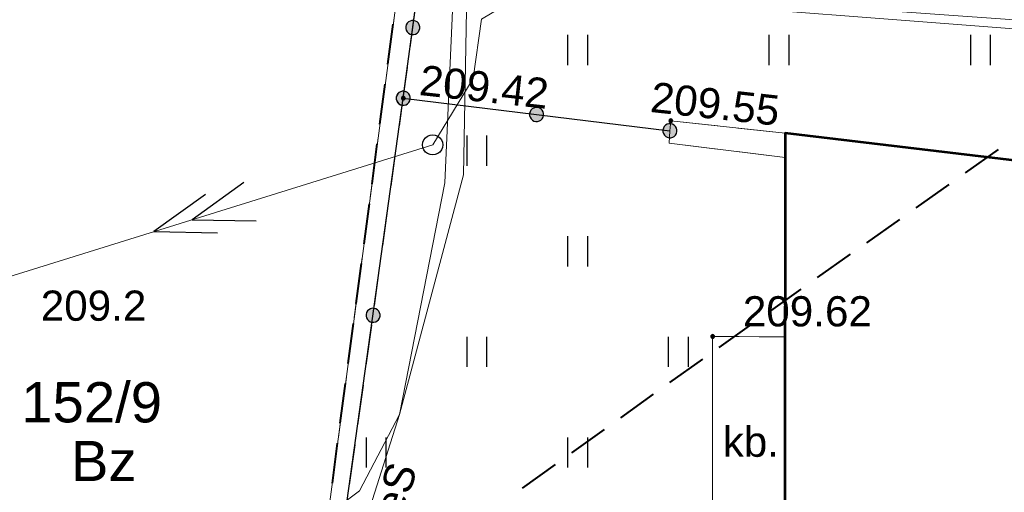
# Model space of a CAD drawing. Header units: metres. Extents: x 7419414 to 7419803, y 5549484 to 5549731.
# Tile 35 of 102: x 7419539 to 7419564, y 5549512 to 5549524. Entities that reach past the tile are written whole.
import ezdxf
from ezdxf.enums import TextEntityAlignment as Align

# ---------------------------------------------------------------- set-up
doc = ezdxf.new("R2010")
doc.units = ezdxf.units.M
doc.header["$MEASUREMENT"] = 0
doc.layers.get('0').update_dxf_attribs({"color": 250})
for name, color, linetype, lineweight in [('EGBN', 7, 'Continuous', 13), ('EGBU', 7, 'Continuous', 53), ('EGDE', 7, 'Continuous', 13), ('EGDE_O', 7, 'Continuous', 13), ('EGUG', 96, 'Continuous', 13), ('EGUG_O', 96, 'Continuous', 13), ('LINIE ROZGRANICZAJĄCE MPZP', 212, 'Continuous', 0), ('OTDN', 7, 'Continuous', 13), ('OTKU', 7, 'Continuous', 13), ('OTKU_O', 7, 'Continuous', 13), ('OTOO', 7, 'Continuous', 30), ('OTRN_O', 7, 'Continuous', 13), ('OTRS_O', 7, 'Continuous', 13), ('OTZT', 7, 'Continuous', 13), ('SUEP', 1, 'Continuous', 13), ('SUEP_O', 1, 'Continuous', 13)]:
    doc.layers.add(name, color=color, linetype=linetype, lineweight=lineweight)
doc.styles.add('Arial', font='arial.ttf')

msp = doc.modelspace()

# ---------------------------------------------------------------- hatches: boundary and pattern name
at = {"linetype": 'Continuous'}
for points in [[(7419549.187, 5549523.501), (7419549.142, 5549523.502), (7419549.098, 5549523.513), (7419549.058, 5549523.536), (7419549.026, 5549523.569), (7419549.003, 5549523.608), (7419548.991, 5549523.653), (7419548.992, 5549523.698), (7419549.003, 5549523.742), (7419549.026, 5549523.782), (7419549.059, 5549523.814), (7419549.098, 5549523.837), (7419549.143, 5549523.849), (7419549.188, 5549523.848), (7419549.232, 5549523.837), (7419549.272, 5549523.814), (7419549.304, 5549523.781), (7419549.327, 5549523.742), (7419549.339, 5549523.697), (7419549.338, 5549523.652), (7419549.327, 5549523.608), (7419549.304, 5549523.568), (7419549.271, 5549523.536), (7419549.232, 5549523.513)], [(7419549.187, 5549523.501), (7419549.142, 5549523.502), (7419549.098, 5549523.513), (7419549.058, 5549523.536), (7419549.026, 5549523.569), (7419549.003, 5549523.608), (7419548.991, 5549523.653), (7419548.992, 5549523.698), (7419549.003, 5549523.742), (7419549.026, 5549523.782), (7419549.059, 5549523.814), (7419549.098, 5549523.837), (7419549.143, 5549523.849), (7419549.188, 5549523.848), (7419549.232, 5549523.837), (7419549.272, 5549523.814), (7419549.304, 5549523.781), (7419549.327, 5549523.742), (7419549.339, 5549523.697), (7419549.338, 5549523.652), (7419549.327, 5549523.608), (7419549.304, 5549523.568), (7419549.271, 5549523.536), (7419549.232, 5549523.513)], [(7419548.909, 5549521.746), (7419548.865, 5549521.758), (7419548.825, 5549521.78), (7419548.792, 5549521.812), (7419548.769, 5549521.852), (7419548.757, 5549521.896), (7419548.756, 5549521.941), (7419548.768, 5549521.985), (7419548.79, 5549522.025), (7419548.822, 5549522.058), (7419548.862, 5549522.081), (7419548.906, 5549522.093), (7419548.951, 5549522.094), (7419548.995, 5549522.082), (7419549.035, 5549522.06), (7419549.068, 5549522.028), (7419549.091, 5549521.988), (7419549.103, 5549521.944), (7419549.104, 5549521.899), (7419549.092, 5549521.855), (7419549.07, 5549521.815), (7419549.038, 5549521.782), (7419548.998, 5549521.759), (7419548.954, 5549521.747)], [(7419548.952, 5549521.746), (7419548.907, 5549521.747), (7419548.863, 5549521.758), (7419548.823, 5549521.781), (7419548.791, 5549521.814), (7419548.768, 5549521.853), (7419548.756, 5549521.898), (7419548.757, 5549521.943), (7419548.768, 5549521.987), (7419548.791, 5549522.027), (7419548.824, 5549522.059), (7419548.863, 5549522.082), (7419548.908, 5549522.094), (7419548.953, 5549522.093), (7419548.997, 5549522.082), (7419549.037, 5549522.059), (7419549.069, 5549522.026), (7419549.092, 5549521.987), (7419549.104, 5549521.942), (7419549.103, 5549521.897), (7419549.092, 5549521.853), (7419549.069, 5549521.813), (7419549.036, 5549521.781), (7419548.997, 5549521.758)], [(7419548.952, 5549521.746), (7419548.906, 5549521.747), (7419548.862, 5549521.759), (7419548.822, 5549521.782), (7419548.79, 5549521.814), (7419548.768, 5549521.854), (7419548.756, 5549521.898), (7419548.757, 5549521.944), (7419548.769, 5549521.988), (7419548.792, 5549522.028), (7419548.824, 5549522.06), (7419548.864, 5549522.082), (7419548.908, 5549522.094), (7419548.954, 5549522.093), (7419548.998, 5549522.081), (7419549.038, 5549522.058), (7419549.07, 5549522.026), (7419549.092, 5549521.986), (7419549.104, 5549521.942), (7419549.103, 5549521.896), (7419549.091, 5549521.852), (7419549.068, 5549521.812), (7419549.036, 5549521.78), (7419548.996, 5549521.758)], [(7419548.93, 5549521.875), (7419548.918, 5549521.877), (7419548.907, 5549521.881), (7419548.898, 5549521.888), (7419548.891, 5549521.897), (7419548.887, 5549521.908), (7419548.885, 5549521.92), (7419548.887, 5549521.932), (7419548.891, 5549521.942), (7419548.898, 5549521.952), (7419548.907, 5549521.959), (7419548.918, 5549521.963), (7419548.93, 5549521.965), (7419548.942, 5549521.963), (7419548.952, 5549521.959), (7419548.962, 5549521.952), (7419548.969, 5549521.942), (7419548.973, 5549521.932), (7419548.975, 5549521.92), (7419548.973, 5549521.908), (7419548.969, 5549521.897), (7419548.962, 5549521.888), (7419548.952, 5549521.881), (7419548.942, 5549521.877)], [(7419552.219, 5549521.341), (7419552.175, 5549521.353), (7419552.135, 5549521.375), (7419552.102, 5549521.407), (7419552.079, 5549521.447), (7419552.067, 5549521.491), (7419552.066, 5549521.536), (7419552.078, 5549521.58), (7419552.1, 5549521.62), (7419552.132, 5549521.653), (7419552.172, 5549521.676), (7419552.216, 5549521.688), (7419552.261, 5549521.689), (7419552.305, 5549521.677), (7419552.345, 5549521.655), (7419552.378, 5549521.623), (7419552.401, 5549521.583), (7419552.413, 5549521.539), (7419552.414, 5549521.494), (7419552.402, 5549521.45), (7419552.38, 5549521.41), (7419552.348, 5549521.377), (7419552.308, 5549521.354), (7419552.264, 5549521.342)], [(7419552.219, 5549521.341), (7419552.175, 5549521.353), (7419552.135, 5549521.375), (7419552.102, 5549521.407), (7419552.079, 5549521.447), (7419552.067, 5549521.491), (7419552.066, 5549521.536), (7419552.078, 5549521.58), (7419552.1, 5549521.62), (7419552.132, 5549521.653), (7419552.172, 5549521.676), (7419552.216, 5549521.688), (7419552.261, 5549521.689), (7419552.305, 5549521.677), (7419552.345, 5549521.655), (7419552.378, 5549521.623), (7419552.401, 5549521.583), (7419552.413, 5549521.539), (7419552.414, 5549521.494), (7419552.402, 5549521.45), (7419552.38, 5549521.41), (7419552.348, 5549521.377), (7419552.308, 5549521.354), (7419552.264, 5549521.342)], [(7419555.57, 5549521.315), (7419555.558, 5549521.317), (7419555.548, 5549521.321), (7419555.538, 5549521.328), (7419555.531, 5549521.337), (7419555.527, 5549521.348), (7419555.525, 5549521.36), (7419555.527, 5549521.372), (7419555.531, 5549521.382), (7419555.538, 5549521.392), (7419555.548, 5549521.399), (7419555.558, 5549521.403), (7419555.57, 5549521.405), (7419555.582, 5549521.403), (7419555.593, 5549521.399), (7419555.602, 5549521.392), (7419555.609, 5549521.382), (7419555.613, 5549521.372), (7419555.615, 5549521.36), (7419555.613, 5549521.348), (7419555.609, 5549521.337), (7419555.602, 5549521.328), (7419555.593, 5549521.321), (7419555.582, 5549521.317)], [(7419555.529, 5549520.936), (7419555.485, 5549520.948), (7419555.445, 5549520.97), (7419555.412, 5549521.002), (7419555.389, 5549521.042), (7419555.377, 5549521.086), (7419555.376, 5549521.131), (7419555.388, 5549521.175), (7419555.41, 5549521.215), (7419555.442, 5549521.248), (7419555.482, 5549521.271), (7419555.526, 5549521.283), (7419555.571, 5549521.284), (7419555.615, 5549521.272), (7419555.655, 5549521.25), (7419555.688, 5549521.218), (7419555.711, 5549521.178), (7419555.723, 5549521.134), (7419555.724, 5549521.089), (7419555.712, 5549521.045), (7419555.69, 5549521.005), (7419555.658, 5549520.972), (7419555.618, 5549520.949), (7419555.574, 5549520.937)], [(7419548.202, 5549516.351), (7419548.156, 5549516.352), (7419548.112, 5549516.364), (7419548.072, 5549516.387), (7419548.04, 5549516.419), (7419548.018, 5549516.459), (7419548.006, 5549516.503), (7419548.007, 5549516.549), (7419548.019, 5549516.593), (7419548.042, 5549516.633), (7419548.074, 5549516.665), (7419548.114, 5549516.687), (7419548.158, 5549516.699), (7419548.204, 5549516.698), (7419548.248, 5549516.686), (7419548.288, 5549516.663), (7419548.32, 5549516.631), (7419548.342, 5549516.591), (7419548.354, 5549516.547), (7419548.353, 5549516.501), (7419548.341, 5549516.457), (7419548.318, 5549516.417), (7419548.286, 5549516.385), (7419548.246, 5549516.363)], [(7419548.202, 5549516.351), (7419548.156, 5549516.352), (7419548.112, 5549516.364), (7419548.072, 5549516.387), (7419548.04, 5549516.419), (7419548.018, 5549516.459), (7419548.006, 5549516.503), (7419548.007, 5549516.549), (7419548.019, 5549516.593), (7419548.042, 5549516.633), (7419548.074, 5549516.665), (7419548.114, 5549516.687), (7419548.158, 5549516.699), (7419548.204, 5549516.698), (7419548.248, 5549516.686), (7419548.288, 5549516.663), (7419548.32, 5549516.631), (7419548.342, 5549516.591), (7419548.354, 5549516.547), (7419548.353, 5549516.501), (7419548.341, 5549516.457), (7419548.318, 5549516.417), (7419548.286, 5549516.385), (7419548.246, 5549516.363)], [(7419556.61, 5549515.955), (7419556.598, 5549515.957), (7419556.588, 5549515.961), (7419556.578, 5549515.968), (7419556.571, 5549515.978), (7419556.567, 5549515.988), (7419556.565, 5549516), (7419556.567, 5549516.012), (7419556.571, 5549516.022), (7419556.578, 5549516.032), (7419556.588, 5549516.039), (7419556.598, 5549516.043), (7419556.61, 5549516.045), (7419556.622, 5549516.043), (7419556.633, 5549516.039), (7419556.642, 5549516.032), (7419556.649, 5549516.022), (7419556.653, 5549516.012), (7419556.655, 5549516), (7419556.653, 5549515.988), (7419556.649, 5549515.978), (7419556.642, 5549515.968), (7419556.633, 5549515.961), (7419556.622, 5549515.957)]]:
    msp.add_hatch(color=0, dxfattribs=at).paths.add_polyline_path(points)

# ---------------------------------------------------------------- linework, layer by layer
at = {"color": 0, "linetype": 'Continuous'}
for p, q in [((7419553.008, 5549523.491), (7419553.008, 5549522.741)), ((7419553.508, 5549522.741), (7419553.508, 5549523.491)), ((7419558.008, 5549523.491), (7419558.008, 5549522.741)), ((7419558.508, 5549522.741), (7419558.508, 5549523.491)), ((7419563.008, 5549523.491), (7419563.008, 5549522.741)), ((7419563.508, 5549522.741), (7419563.508, 5549523.491)), ((7419550.508, 5549520.991), (7419550.508, 5549520.241)), ((7419551.008, 5549520.241), (7419551.008, 5549520.991)), ((7419553.008, 5549518.491), (7419553.008, 5549517.741)), ((7419553.508, 5549517.741), (7419553.508, 5549518.491)), ((7419550.508, 5549515.991), (7419550.508, 5549515.241)), ((7419551.008, 5549515.241), (7419551.008, 5549515.991)), ((7419555.508, 5549515.991), (7419555.508, 5549515.241)), ((7419556.008, 5549515.241), (7419556.008, 5549515.991)), ((7419548.008, 5549513.491), (7419548.008, 5549512.741)), ((7419548.508, 5549512.741), (7419548.508, 5549513.491)), ((7419553.008, 5549513.491), (7419553.008, 5549512.741)), ((7419553.508, 5549512.741), (7419553.508, 5549513.491))]:
    msp.add_line(p, q, dxfattribs=at)
at = {"color": 0, "linetype": 'Continuous', "flags": 128}
for points in [[(7419549.142, 5549523.502), (7419549.187, 5549523.501), (7419549.232, 5549523.513), (7419549.271, 5549523.536), (7419549.304, 5549523.568), (7419549.327, 5549523.608), (7419549.338, 5549523.652), (7419549.339, 5549523.697), (7419549.327, 5549523.742), (7419549.304, 5549523.781), (7419549.272, 5549523.814), (7419549.232, 5549523.837), (7419549.188, 5549523.848), (7419549.143, 5549523.849), (7419549.098, 5549523.837), (7419549.059, 5549523.814), (7419549.026, 5549523.782), (7419549.003, 5549523.742), (7419548.992, 5549523.698), (7419548.991, 5549523.653), (7419549.003, 5549523.608), (7419549.026, 5549523.569), (7419549.058, 5549523.536), (7419549.098, 5549523.513), (7419549.142, 5549523.502)], [(7419549.142, 5549523.502), (7419549.187, 5549523.501), (7419549.232, 5549523.513), (7419549.271, 5549523.536), (7419549.304, 5549523.568), (7419549.327, 5549523.608), (7419549.338, 5549523.652), (7419549.339, 5549523.697), (7419549.327, 5549523.742), (7419549.304, 5549523.781), (7419549.272, 5549523.814), (7419549.232, 5549523.837), (7419549.188, 5549523.848), (7419549.143, 5549523.849), (7419549.098, 5549523.837), (7419549.059, 5549523.814), (7419549.026, 5549523.782), (7419549.003, 5549523.742), (7419548.992, 5549523.698), (7419548.991, 5549523.653), (7419549.003, 5549523.608), (7419549.026, 5549523.569), (7419549.058, 5549523.536), (7419549.098, 5549523.513), (7419549.142, 5549523.502)], [(7419548.756, 5549521.941), (7419548.757, 5549521.896), (7419548.769, 5549521.852), (7419548.792, 5549521.812), (7419548.825, 5549521.78), (7419548.865, 5549521.758), (7419548.909, 5549521.746), (7419548.954, 5549521.747), (7419548.998, 5549521.759), (7419549.038, 5549521.782), (7419549.07, 5549521.815), (7419549.092, 5549521.855), (7419549.104, 5549521.899), (7419549.103, 5549521.944), (7419549.091, 5549521.988), (7419549.068, 5549522.028), (7419549.035, 5549522.06), (7419548.995, 5549522.082), (7419548.951, 5549522.094), (7419548.906, 5549522.093), (7419548.862, 5549522.081), (7419548.822, 5549522.058), (7419548.79, 5549522.025), (7419548.768, 5549521.985), (7419548.756, 5549521.941)], [(7419548.907, 5549521.747), (7419548.952, 5549521.746), (7419548.997, 5549521.758), (7419549.036, 5549521.781), (7419549.069, 5549521.813), (7419549.092, 5549521.853), (7419549.103, 5549521.897), (7419549.104, 5549521.942), (7419549.092, 5549521.987), (7419549.069, 5549522.026), (7419549.037, 5549522.059), (7419548.997, 5549522.082), (7419548.953, 5549522.093), (7419548.908, 5549522.094), (7419548.863, 5549522.082), (7419548.824, 5549522.059), (7419548.791, 5549522.027), (7419548.768, 5549521.987), (7419548.757, 5549521.943), (7419548.756, 5549521.898), (7419548.768, 5549521.853), (7419548.791, 5549521.814), (7419548.823, 5549521.781), (7419548.863, 5549521.758), (7419548.907, 5549521.747)], [(7419548.906, 5549521.747), (7419548.952, 5549521.746), (7419548.996, 5549521.758), (7419549.036, 5549521.78), (7419549.068, 5549521.812), (7419549.091, 5549521.852), (7419549.103, 5549521.896), (7419549.104, 5549521.942), (7419549.092, 5549521.986), (7419549.07, 5549522.026), (7419549.038, 5549522.058), (7419548.998, 5549522.081), (7419548.954, 5549522.093), (7419548.908, 5549522.094), (7419548.864, 5549522.082), (7419548.824, 5549522.06), (7419548.792, 5549522.028), (7419548.769, 5549521.988), (7419548.757, 5549521.944), (7419548.756, 5549521.898), (7419548.768, 5549521.854), (7419548.79, 5549521.814), (7419548.822, 5549521.782), (7419548.862, 5549521.759), (7419548.906, 5549521.747)], [(7419548.885, 5549521.92), (7419548.887, 5549521.908), (7419548.891, 5549521.897), (7419548.898, 5549521.888), (7419548.907, 5549521.881), (7419548.918, 5549521.877), (7419548.93, 5549521.875), (7419548.942, 5549521.877), (7419548.952, 5549521.881), (7419548.962, 5549521.888), (7419548.969, 5549521.897), (7419548.973, 5549521.908), (7419548.975, 5549521.92), (7419548.973, 5549521.932), (7419548.969, 5549521.942), (7419548.962, 5549521.952), (7419548.952, 5549521.959), (7419548.942, 5549521.963), (7419548.93, 5549521.965), (7419548.918, 5549521.963), (7419548.907, 5549521.959), (7419548.898, 5549521.952), (7419548.891, 5549521.942), (7419548.887, 5549521.932), (7419548.885, 5549521.92)], [(7419552.066, 5549521.536), (7419552.067, 5549521.491), (7419552.079, 5549521.447), (7419552.102, 5549521.407), (7419552.135, 5549521.375), (7419552.175, 5549521.353), (7419552.219, 5549521.341), (7419552.264, 5549521.342), (7419552.308, 5549521.354), (7419552.348, 5549521.377), (7419552.38, 5549521.41), (7419552.402, 5549521.45), (7419552.414, 5549521.494), (7419552.413, 5549521.539), (7419552.401, 5549521.583), (7419552.378, 5549521.623), (7419552.345, 5549521.655), (7419552.305, 5549521.677), (7419552.261, 5549521.689), (7419552.216, 5549521.688), (7419552.172, 5549521.676), (7419552.132, 5549521.653), (7419552.1, 5549521.62), (7419552.078, 5549521.58), (7419552.066, 5549521.536)], [(7419552.066, 5549521.536), (7419552.067, 5549521.491), (7419552.079, 5549521.447), (7419552.102, 5549521.407), (7419552.135, 5549521.375), (7419552.175, 5549521.353), (7419552.219, 5549521.341), (7419552.264, 5549521.342), (7419552.308, 5549521.354), (7419552.348, 5549521.377), (7419552.38, 5549521.41), (7419552.402, 5549521.45), (7419552.414, 5549521.494), (7419552.413, 5549521.539), (7419552.401, 5549521.583), (7419552.378, 5549521.623), (7419552.345, 5549521.655), (7419552.305, 5549521.677), (7419552.261, 5549521.689), (7419552.216, 5549521.688), (7419552.172, 5549521.676), (7419552.132, 5549521.653), (7419552.1, 5549521.62), (7419552.078, 5549521.58), (7419552.066, 5549521.536)], [(7419555.525, 5549521.36), (7419555.527, 5549521.348), (7419555.531, 5549521.337), (7419555.538, 5549521.328), (7419555.548, 5549521.321), (7419555.558, 5549521.317), (7419555.57, 5549521.315), (7419555.582, 5549521.317), (7419555.593, 5549521.321), (7419555.602, 5549521.328), (7419555.609, 5549521.337), (7419555.613, 5549521.348), (7419555.615, 5549521.36), (7419555.613, 5549521.372), (7419555.609, 5549521.382), (7419555.602, 5549521.392), (7419555.593, 5549521.399), (7419555.582, 5549521.403), (7419555.57, 5549521.405), (7419555.558, 5549521.403), (7419555.548, 5549521.399), (7419555.538, 5549521.392), (7419555.531, 5549521.382), (7419555.527, 5549521.372), (7419555.525, 5549521.36)], [(7419555.376, 5549521.131), (7419555.377, 5549521.086), (7419555.389, 5549521.042), (7419555.412, 5549521.002), (7419555.445, 5549520.97), (7419555.485, 5549520.948), (7419555.529, 5549520.936), (7419555.574, 5549520.937), (7419555.618, 5549520.949), (7419555.658, 5549520.972), (7419555.69, 5549521.005), (7419555.712, 5549521.045), (7419555.724, 5549521.089), (7419555.723, 5549521.134), (7419555.711, 5549521.178), (7419555.688, 5549521.218), (7419555.655, 5549521.25), (7419555.615, 5549521.272), (7419555.571, 5549521.284), (7419555.526, 5549521.283), (7419555.482, 5549521.271), (7419555.442, 5549521.248), (7419555.41, 5549521.215), (7419555.388, 5549521.175), (7419555.376, 5549521.131)], [(7419549.66, 5549521.01), (7419549.725, 5549521.001), (7419549.785, 5549520.977), (7419549.837, 5549520.937), (7419549.877, 5549520.885), (7419549.901, 5549520.825), (7419549.91, 5549520.76), (7419549.901, 5549520.695), (7419549.877, 5549520.635), (7419549.837, 5549520.583), (7419549.785, 5549520.543), (7419549.725, 5549520.519), (7419549.66, 5549520.51), (7419549.595, 5549520.519), (7419549.535, 5549520.543), (7419549.483, 5549520.583), (7419549.443, 5549520.635), (7419549.419, 5549520.695), (7419549.41, 5549520.76), (7419549.419, 5549520.825), (7419549.443, 5549520.885), (7419549.483, 5549520.937), (7419549.535, 5549520.977), (7419549.595, 5549521.001), (7419549.66, 5549521.01)], [(7419548.156, 5549516.352), (7419548.202, 5549516.351), (7419548.246, 5549516.363), (7419548.286, 5549516.385), (7419548.318, 5549516.417), (7419548.341, 5549516.457), (7419548.353, 5549516.501), (7419548.354, 5549516.547), (7419548.342, 5549516.591), (7419548.32, 5549516.631), (7419548.288, 5549516.663), (7419548.248, 5549516.686), (7419548.204, 5549516.698), (7419548.158, 5549516.699), (7419548.114, 5549516.687), (7419548.074, 5549516.665), (7419548.042, 5549516.633), (7419548.019, 5549516.593), (7419548.007, 5549516.549), (7419548.006, 5549516.503), (7419548.018, 5549516.459), (7419548.04, 5549516.419), (7419548.072, 5549516.387), (7419548.112, 5549516.364), (7419548.156, 5549516.352)], [(7419548.156, 5549516.352), (7419548.202, 5549516.351), (7419548.246, 5549516.363), (7419548.286, 5549516.385), (7419548.318, 5549516.417), (7419548.341, 5549516.457), (7419548.353, 5549516.501), (7419548.354, 5549516.547), (7419548.342, 5549516.591), (7419548.32, 5549516.631), (7419548.288, 5549516.663), (7419548.248, 5549516.686), (7419548.204, 5549516.698), (7419548.158, 5549516.699), (7419548.114, 5549516.687), (7419548.074, 5549516.665), (7419548.042, 5549516.633), (7419548.019, 5549516.593), (7419548.007, 5549516.549), (7419548.006, 5549516.503), (7419548.018, 5549516.459), (7419548.04, 5549516.419), (7419548.072, 5549516.387), (7419548.112, 5549516.364), (7419548.156, 5549516.352)], [(7419556.565, 5549516), (7419556.567, 5549515.988), (7419556.571, 5549515.978), (7419556.578, 5549515.968), (7419556.588, 5549515.961), (7419556.598, 5549515.957), (7419556.61, 5549515.955), (7419556.622, 5549515.957), (7419556.633, 5549515.961), (7419556.642, 5549515.968), (7419556.649, 5549515.978), (7419556.653, 5549515.988), (7419556.655, 5549516), (7419556.653, 5549516.012), (7419556.649, 5549516.022), (7419556.642, 5549516.032), (7419556.633, 5549516.039), (7419556.622, 5549516.043), (7419556.61, 5549516.045), (7419556.598, 5549516.043), (7419556.588, 5549516.039), (7419556.578, 5549516.032), (7419556.571, 5549516.022), (7419556.567, 5549516.012), (7419556.565, 5549516)]]:
    msp.add_lwpolyline(points, close=True, dxfattribs=at)
for points in [[(7419544.976, 5549519.825), (7419543.693, 5549518.901), (7419545.274, 5549518.87)], [(7419544.022, 5549519.527), (7419542.738, 5549518.604), (7419544.319, 5549518.572)]]:
    msp.add_lwpolyline(points, dxfattribs=at)
at = {"layer": 'EGBN', "color": 250, "linetype": 'Continuous', "lineweight": 13, "flags": 128}
msp.add_lwpolyline([(7419575.864, 5549494.402), (7419575.33, 5549496.62), (7419572.33, 5549496.6), (7419572.32, 5549498.5), (7419576.52, 5549498.52), (7419576.51, 5549501.72), (7419578.43, 5549501.72), (7419578.46, 5549518.71), (7419573.88, 5549519.23), (7419573.71, 5549517.71), (7419569.81, 5549518.15), (7419569.81, 5549516.74), (7419567.02, 5549516.74), (7419567.02, 5549517.04), (7419564.31, 5549517.04), (7419564.31, 5549520.35), (7419558.41, 5549521.05), (7419558.392, 5549495.305)], dxfattribs=at)
at = {"layer": 'EGBU', "color": 250, "linetype": 'Continuous', "lineweight": 53, "flags": 128}
msp.add_lwpolyline([(7419575.864, 5549494.402), (7419575.33, 5549496.62), (7419572.33, 5549496.6), (7419572.32, 5549498.5), (7419578.42, 5549498.53), (7419578.46, 5549518.71), (7419573.88, 5549519.23), (7419573.71, 5549517.71), (7419569.81, 5549518.15), (7419569.81, 5549516.74), (7419567.02, 5549516.74), (7419567.02, 5549517.04), (7419564.31, 5549517.04), (7419564.31, 5549520.35), (7419558.41, 5549521.05), (7419558.388, 5549495.305)], dxfattribs=at)
at = {"layer": 'EGDE', "color": 250, "linetype": 'Continuous', "lineweight": 0, "flags": 128}
for points in [[(7419614.422, 5549585.169), (7419584.48, 5549588.54), (7419583.97, 5549584.15), (7419576.9, 5549524.47), (7419548.95, 5549525.8), (7419545.1, 5549496.74), (7419545.083, 5549495.993)], [(7419545.083, 5549495.993), (7419545.1, 5549496.74), (7419548.95, 5549525.8), (7419538.19, 5549526.4), (7419535.14, 5549504.05), (7419534.288, 5549496.551)]]:
    msp.add_lwpolyline(points, dxfattribs=at)
at = {"layer": 'EGUG', "color": 96, "linetype": 'Continuous', "lineweight": 13}
for p, q in [((7419548.634, 5549523.414), (7419548.7, 5549523.91)), ((7419548.7, 5549523.91), (7419548.634, 5549523.414)), ((7419548.503, 5549522.423), (7419548.568, 5549522.918)), ((7419548.568, 5549522.918), (7419548.503, 5549522.423)), ((7419548.371, 5549521.431), (7419548.437, 5549521.927)), ((7419548.437, 5549521.927), (7419548.371, 5549521.431)), ((7419548.24, 5549520.44), (7419548.306, 5549520.936)), ((7419548.306, 5549520.936), (7419548.24, 5549520.44)), ((7419548.109, 5549519.449), (7419548.174, 5549519.944)), ((7419548.174, 5549519.944), (7419548.109, 5549519.449)), ((7419547.977, 5549518.457), (7419548.043, 5549518.953)), ((7419548.043, 5549518.953), (7419547.977, 5549518.457)), ((7419547.846, 5549517.466), (7419547.912, 5549517.962)), ((7419547.912, 5549517.962), (7419547.846, 5549517.466)), ((7419547.715, 5549516.475), (7419547.78, 5549516.97)), ((7419547.78, 5549516.97), (7419547.715, 5549516.475)), ((7419547.583, 5549515.483), (7419547.649, 5549515.979)), ((7419547.649, 5549515.979), (7419547.583, 5549515.483)), ((7419547.452, 5549514.492), (7419547.518, 5549514.988)), ((7419547.518, 5549514.988), (7419547.452, 5549514.492)), ((7419547.321, 5549513.501), (7419547.386, 5549513.996)), ((7419547.386, 5549513.996), (7419547.321, 5549513.501)), ((7419547.189, 5549512.509), (7419547.255, 5549513.005)), ((7419547.255, 5549513.005), (7419547.189, 5549512.509))]:
    msp.add_line(p, q, dxfattribs=at)
at = {"layer": 'LINIE ROZGRANICZAJĄCE MPZP', "color": 212, "linetype": 'Continuous', "lineweight": 40}
for p, q in [((7419548.548, 5549522.766), (7419548.679, 5549523.757)), ((7419548.351, 5549521.279), (7419548.482, 5549522.27)), ((7419548.154, 5549519.791), (7419548.285, 5549520.783)), ((7419547.957, 5549518.304), (7419548.088, 5549519.296)), ((7419547.76, 5549516.817), (7419547.891, 5549517.809)), ((7419547.563, 5549515.33), (7419547.694, 5549516.322)), ((7419547.366, 5549513.843), (7419547.497, 5549514.835)), ((7419547.169, 5549512.356), (7419547.3, 5549513.348))]:
    msp.add_line(p, q, dxfattribs=at)
at = {"layer": 'LINIE ROZGRANICZAJĄCE MPZP', "color": 1, "linetype": 'Continuous', "lineweight": 40}
for p, q in [((7419563.696, 5549520.644), (7419562.88, 5549520.065)), ((7419562.473, 5549519.776), (7419561.657, 5549519.198)), ((7419561.249, 5549518.908), (7419560.433, 5549518.33)), ((7419560.025, 5549518.041), (7419559.209, 5549517.462)), ((7419558.802, 5549517.173), (7419557.986, 5549516.595)), ((7419557.578, 5549516.306), (7419556.762, 5549515.727)), ((7419556.355, 5549515.437), (7419555.542, 5549514.855)), ((7419555.135, 5549514.564), (7419554.323, 5549513.981)), ((7419553.916, 5549513.69), (7419553.103, 5549513.108)), ((7419552.697, 5549512.817), (7419551.884, 5549512.234))]:
    msp.add_line(p, q, dxfattribs=at)
at = {"layer": 'OTDN', "color": 250, "linetype": 'Continuous', "lineweight": 13, "flags": 128}
msp.add_lwpolyline([(7419558.41, 5549520.45), (7419555.53, 5549520.8), (7419555.55, 5549521.11), (7419555.57, 5549521.36), (7419558.41, 5549521.05), (7419558.41, 5549520.45)], close=True, dxfattribs=at)
at = {"layer": 'OTKU', "color": 250, "linetype": 'Continuous', "lineweight": 13}
for p, q in [((7419556.607, 5549514.63), (7419556.61, 5549516)), ((7419556.61, 5549516), (7419558.42, 5549515.99)), ((7419558.42, 5549515.99), (7419558.42, 5549514.623)), ((7419556.604, 5549512.63), (7419556.606, 5549514.13)), ((7419558.42, 5549514.123), (7419558.42, 5549512.623)), ((7419556.6, 5549510.76), (7419556.603, 5549512.13))]:
    msp.add_line(p, q, dxfattribs=at)
at = {"layer": 'OTOO', "color": 250, "linetype": 'Continuous', "lineweight": 30}
for p, q in [((7419548.93, 5549521.92), (7419549.4, 5549525.43)), ((7419547.43, 5549511.13), (7419548.93, 5549521.92)), ((7419548.93, 5549521.92), (7419555.55, 5549521.11))]:
    msp.add_line(p, q, dxfattribs=at)
at = {"layer": 'OTZT', "color": 250, "linetype": 'Continuous', "lineweight": 13}
for p, q in [((7419549.099, 5549523.179), (7419549.231, 5549524.171)), ((7419548.93, 5549521.92), (7419549.032, 5549522.684)), ((7419548.834, 5549521.23), (7419548.93, 5549521.92)), ((7419555.57, 5549521.36), (7419555.55, 5549521.11)), ((7419556.741, 5549521.232), (7419555.57, 5549521.36)), ((7419555.55, 5549521.11), (7419555.53, 5549520.8)), ((7419558.41, 5549521.05), (7419557.239, 5549521.178)), ((7419559.622, 5549520.906), (7419558.41, 5549521.05)), ((7419561.112, 5549520.729), (7419560.119, 5549520.847)), ((7419548.628, 5549519.744), (7419548.765, 5549520.735)), ((7419555.53, 5549520.8), (7419556.722, 5549520.655)), ((7419562.601, 5549520.553), (7419561.608, 5549520.671)), ((7419557.218, 5549520.595), (7419558.41, 5549520.45)), ((7419558.41, 5549520.45), (7419558.413, 5549519.22)), ((7419564.31, 5549520.35), (7419563.098, 5549520.494)), ((7419548.421, 5549518.258), (7419548.559, 5549519.249)), ((7419558.414, 5549518.72), (7419558.416, 5549517.72)), ((7419548.214, 5549516.773), (7419548.352, 5549517.763)), ((7419558.417, 5549517.22), (7419558.42, 5549515.99)), ((7419548.008, 5549515.287), (7419548.146, 5549516.277)), ((7419556.61, 5549516), (7419556.608, 5549515.13)), ((7419557.265, 5549515.996), (7419556.61, 5549516)), ((7419558.42, 5549515.99), (7419557.765, 5549515.994)), ((7419547.801, 5549513.801), (7419547.939, 5549514.792)), ((7419556.607, 5549514.63), (7419556.605, 5549513.63)), ((7419547.595, 5549512.315), (7419547.732, 5549513.306)), ((7419556.605, 5549513.13), (7419556.603, 5549512.13))]:
    msp.add_line(p, q, dxfattribs=at)
at = {"layer": 'SUEP', "color": 1, "linetype": 'Continuous', "lineweight": 13}
for p, q in [((7419480.818, 5549499.314), (7419549.66, 5549520.76)), ((7419547.67, 5549510.39), (7419548.836, 5549514.06)), ((7419547.84, 5549512.16), (7419548.836, 5549514.06))]:
    msp.add_line(p, q, dxfattribs=at)
at = {"layer": 'SUEP', "color": 1, "linetype": 'Continuous', "lineweight": 13, "flags": 128}
for points in [[(7419548.836, 5549514.06), (7419549.961, 5549519.819), (7419550.164, 5549524.279), (7419551.642, 5549525.162), (7419566.976, 5549523.877), (7419572.322, 5549523.323), (7419578.613, 5549522.674), (7419593.718, 5549520.814), (7419597.186, 5549520.377), (7419599.092, 5549519.813), (7419602.219, 5549519.42), (7419606.637, 5549518.971)], [(7419548.836, 5549514.06), (7419550.428, 5549520.012), (7419550.497, 5549524.106), (7419551.693, 5549524.764), (7419566.885, 5549523.666), (7419572.253, 5549523.095), (7419578.582, 5549522.449), (7419593.673, 5549520.563), (7419597.316, 5549520.038), (7419598.925, 5549519.605), (7419602.265, 5549519.178), (7419606.608, 5549518.724)], [(7419606.582, 5549518.503), (7419602.25, 5549518.957), (7419598.79, 5549519.328), (7419597.327, 5549519.742), (7419593.645, 5549520.357), (7419578.563, 5549522.114), (7419572.224, 5549522.87), (7419566.885, 5549523.426), (7419552.028, 5549524.579), (7419550.875, 5549523.888), (7419550.662, 5549522.413), (7419549.66, 5549520.76)], [(7419547.84, 5549512.16), (7419538.32, 5549504.99), (7419528.061, 5549496.873)]]:
    msp.add_lwpolyline(points, dxfattribs=at)

# ---------------------------------------------------------------- texts
at = {"layer": 'EGDE_O', "color": 250, "linetype": 'Continuous', "lineweight": 80, "style": 'Arial'}
msp.add_text('152/9', height=1, dxfattribs=at).set_placement((7419541.194, 5549513.864), align=Align.CENTER)
at = {"layer": 'EGUG_O', "color": 96, "linetype": 'Continuous', "lineweight": 0, "style": 'Arial'}
msp.add_text('Bz', height=1, dxfattribs=at).set_placement((7419541.494, 5549512.406), align=Align.CENTER)
at = {"layer": 'OTKU_O', "color": 250, "linetype": 'Continuous', "lineweight": 0, "style": 'Arial'}
msp.add_text('kb.', height=0.75, rotation=360, dxfattribs=at).set_placement((7419556.86, 5549513.01))
at = {"layer": 'OTRN_O', "color": 250, "linetype": 'Continuous', "lineweight": 0, "style": 'Arial'}
msp.add_text('209.2', height=0.75, rotation=359.9998, dxfattribs=at).set_placement((7419539.93, 5549516.39))
at = {"layer": 'OTRS_O', "color": 250, "linetype": 'Continuous', "lineweight": 0, "style": 'Arial'}
for s, p in [('209.42', (7419549.306, 5549522.002)), ('209.55', (7419555.041, 5549521.581))]:
    msp.add_text(s, height=0.75, rotation=353.7705, dxfattribs=at).set_placement(p)
msp.add_text('209.62', height=0.75, dxfattribs=at).set_placement((7419557.36, 5549516.25))
at = {"layer": 'SUEP_O', "color": 1, "linetype": 'Continuous', "lineweight": 0, "style": 'Arial'}
msp.add_text('eS', height=0.75, rotation=72.374, dxfattribs=at).set_placement((7419549.094, 5549512.097), align=Align.CENTER)

doc.saveas('drawing.dxf')
